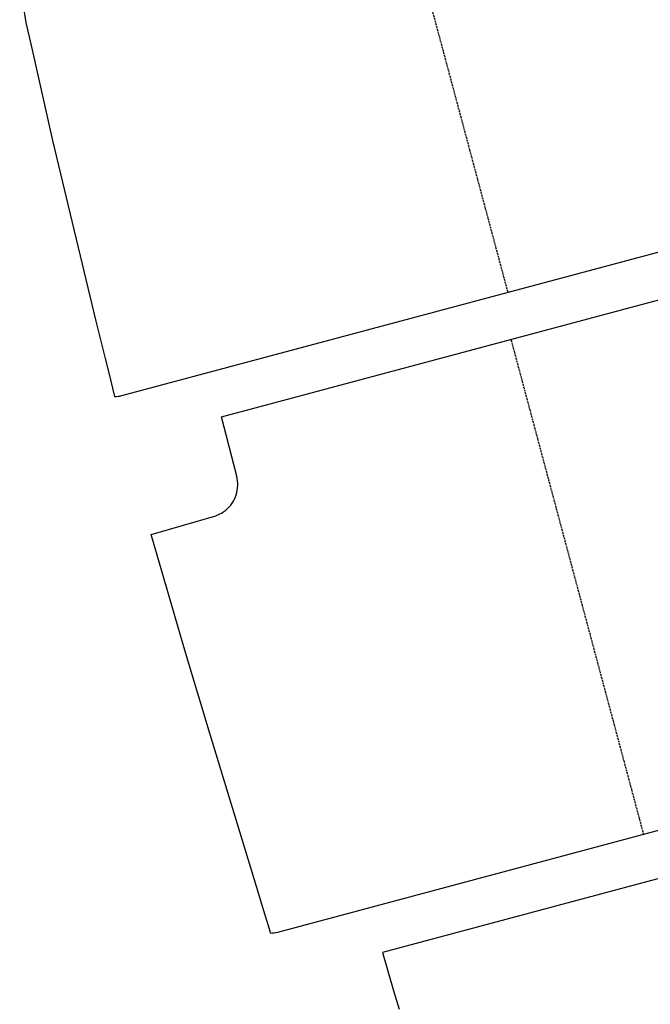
# Model space of a CAD drawing. Extents: x 102676 to 106538, y 417474 to 420545.
# Tile 94 of 112: x 104730 to 105029, y 418794 to 419261. Entities that reach past the tile are written whole.
import ezdxf

# ---------------------------------------------------------------- set-up
doc = ezdxf.new("R2010")
doc.units = 0
doc.linetypes.add('DASHED', pattern=[0.75, 0.5, -0.25])
doc.layers.add('N-PV-KG-GRENS_UITGIFTE', color=12, linetype='Continuous', lineweight=25)

# ---------------------------------------------------------------- blocks, each defined once
blk = doc.blocks.new('Uitgifte Stedenbouw')
at = {"layer": 'N-PV-KG-GRENS_UITGIFTE', "color": 8, "linetype": 'DASHED', "lineweight": -2, "transparency": 33554687}
for p, q in [((102961.9, 419132.09), (102899.51, 419364.93)), ((102963.28, 419109.69), (103026.19, 418874.66))]:
    blk.add_line(p, q, dxfattribs=at)
at = {"layer": 'N-PV-KG-GRENS_UITGIFTE', "transparency": 33554687, "flags": 128}
for points in [[(102730.19, 419278.06), (102733.03, 419260.19), (102736.03, 419247.16), (102745.78, 419204.17), (102745.78, 419204.16), (102745.78, 419204.15), (102766.27, 419118.43), (102766.28, 419118.42), (102766.28, 419118.41), (102770.76, 419100.64), (102772.42, 419093.91), (102775.22, 419082.6, 0.068292), (102778.59, 419083.02), (103043.73, 419154), (103084.86, 419167.7), (103082.37, 419177.01), (103082.37, 419177.01), (103053.51, 419284.84)], [(103112.33, 418897.72), (102852.53, 418828.18, -0.064803), (102849.33, 418827.75), (102846.1, 418838.39), (102842.56, 418850.04), (102820.61, 418922.2), (102808.94, 418961.05), (102792.51, 419017.02), (102792.51, 419017.02), (102792.51, 419017.02), (102823.18, 419025.95), (102824.21, 419026.36), (102825.22, 419026.84), (102826.19, 419027.39), (102827.12, 419028), (102828, 419028.68), (102828.83, 419029.42), (102829.6, 419030.22), (102830.32, 419031.07), (102830.98, 419031.97), (102831.57, 419032.91), (102832.09, 419033.9), (102832.54, 419034.91), (102832.92, 419035.96), (102833.22, 419037.03), (102833.45, 419038.12), (102833.6, 419039.22), (102833.67, 419040.34), (102833.66, 419041.45), (102833.58, 419042.56), (102833.41, 419043.66), (102833.17, 419044.74), (102825.89, 419072.91), (103040.57, 419130.38)]]:
    blk.add_lwpolyline(points, format="xyb", dxfattribs=at)
blk.add_lwpolyline([(103109.17, 418874.1), (102902.28, 418818.72), (102907.75, 418800), (102910.17, 418791.7)], dxfattribs=at)

msp = doc.modelspace()

# ---------------------------------------------------------------- block references
at = {"layer": 'N-PV-KG-GRENS_UITGIFTE'}
msp.add_blockref('Uitgifte Stedenbouw', (2000, 0), dxfattribs=at)

doc.saveas('drawing.dxf')
